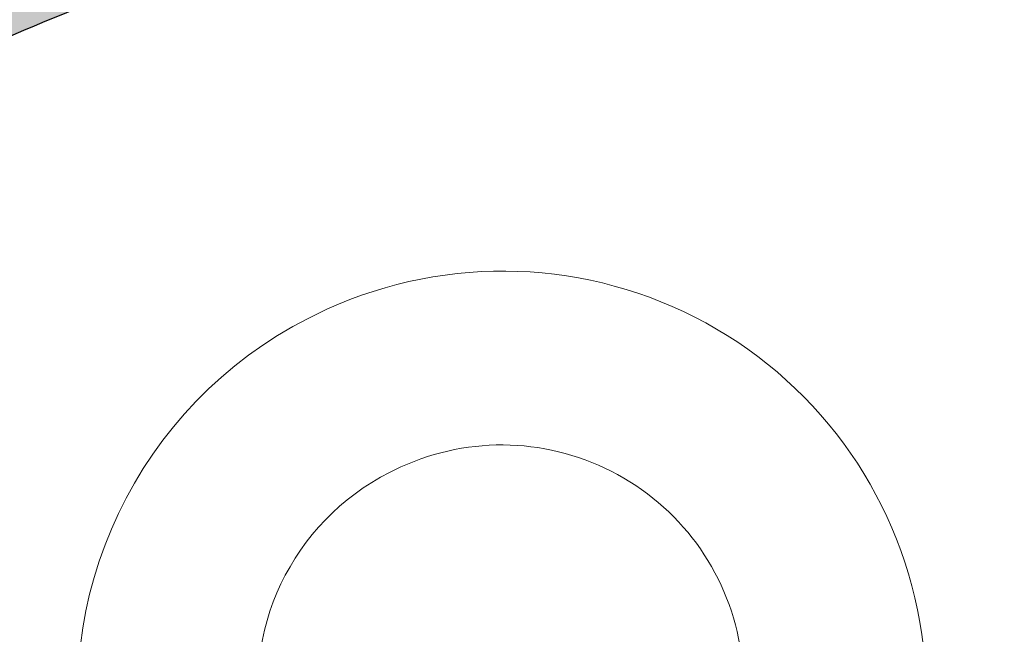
# Model space of a CAD drawing. Extents: x 98477 to 100410, y 398052 to 398969.
# Tile 252 of 256: x 98716 to 98724, y 398364 to 398369. Entities that reach past the tile are written whole.
import ezdxf

# ---------------------------------------------------------------- set-up
doc = ezdxf.new("R2010")
doc.units = 0
for name, color, linetype, lineweight in [('N-GW-hoogtelijn laagte NAP +7.00', 100, 'AL-HOOGTELIJN +7.00', 18), ('N-GW-hoogtelijn laagte NAP +7.50', 90, 'AL-HOOGTELIJN +7.50', 18), ('N-KO-kantverharding', 2, 'Continuous', 25), ("N-VH-arcering 'MAT' grijs 251", 251, 'Continuous', 18)]:
    doc.layers.add(name, color=color, linetype=linetype, lineweight=lineweight)
doc.layers.add('X-AL-contourlijnen', color=30, linetype='Continuous', plot=False)
doc.styles.get("Standard").update_dxf_attribs({"font": 'txt.shx'})
doc.linetypes.add('AL-HOOGTELIJN +7.00', pattern='A,7.5,-1.5,["+7.00",Standard,S=0.9,R=0,X=-0.3,Y=-0.45],-4.5,22.5', length=36)
doc.linetypes.add('AL-HOOGTELIJN +7.50', pattern='A,7.5,-1.5,["+7.50",Standard,S=0.9,R=0,X=-0.3,Y=-0.45],-4.5,22.5', length=36)

msp = doc.modelspace()

# ---------------------------------------------------------------- hatches: boundary and pattern name
at = {"layer": "N-VH-arcering 'MAT' grijs 251"}
h = msp.add_hatch(color=256, dxfattribs=at)
h.dxf.hatch_style = 1
edge = h.paths.add_edge_path()
edge.add_line((98801.70985258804, 398275.5025756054), (98759.07881222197, 398269.5111736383))
edge.add_arc((98758.55691309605, 398273.2246788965), 3.749999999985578, 188.0000000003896, 277.9999999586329, ccw=False)
edge.add_line((98754.84340783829, 398272.7027797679), (98754.7320693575, 398273.4949942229))
edge.add_arc((98759.43584268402, 398274.1560664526), 4.75000000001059, 98.00000000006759, 188.0000000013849, ccw=False)
edge.add_line((98758.77477045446, 398278.859839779), (98802.64364589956, 398285.0252081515))
edge.add_arc((98800.79960231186, 398298.1462600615), 13.24999999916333, 278.0000000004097, 315.3695932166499)
edge.add_arc((98814.32101528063, 398284.7981743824), 5.750000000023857, 97.99999999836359, 135.3695932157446, ccw=False)
edge.add_line((98813.52076995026, 398290.4922157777), (98817.94515990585, 398291.114023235))
edge.add_arc((98818.74540523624, 398285.4199818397), 5.750000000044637, 8.00000000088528, 97.99999999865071, ccw=False)
edge.add_line((98824.43944663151, 398286.2202271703), (98832.12180180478, 398231.5574297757))
edge.add_arc((98824.4472242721, 398230.4788382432), 7.74999999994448, -36.90337989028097, 8.000000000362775, ccw=False)
edge.add_line((98830.64450586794, 398225.8252159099), (98822.02531955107, 398214.3469478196))
edge.add_arc((98828.62242576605, 398209.3930917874), 8.249999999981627, 143.0966201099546, 188.000000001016)
edge.add_line((98820.45271419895, 398208.2449137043), (98820.95212056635, 398204.6914527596))
edge.add_line((98820.95212056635, 398204.6914527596), (98824.98814049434, 398175.9736787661))
edge.add_line((98824.98814049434, 398175.9736787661), (98826.34507822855, 398166.3185650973))
edge.add_arc((98829.56344945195, 398166.7708776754), 3.249999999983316, 187.9999999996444, 277.9999999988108)
edge.add_line((98830.01576203, 398163.552506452), (98845.49611657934, 398165.7281284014))
edge.add_line((98845.49611657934, 398165.7281284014), (98850.05134969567, 398166.3683246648))
edge.add_line((98850.05134969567, 398166.3683246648), (98871.26042709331, 398169.349066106))
edge.add_line((98871.26042709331, 398169.349066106), (98879.77673248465, 398170.5459547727))
edge.add_line((98879.77673248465, 398170.5459547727), (98895.91810200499, 398172.8144763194))
edge.add_line((98895.91810200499, 398172.8144763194), (98895.01347684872, 398179.2512187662))
edge.add_line((98895.01347684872, 398179.2512187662), (98835.84495974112, 398170.9356259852))
edge.add_arc((98835.18388751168, 398175.6393993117), 4.749999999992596, 188.0000000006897, 277.9999999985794, ccw=False)
edge.add_line((98830.48011418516, 398174.9783270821), (98825.97718274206, 398207.0183491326))
edge.add_arc((98833.65176027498, 398208.096940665), 7.750000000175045, 143.0966201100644, 188.0000000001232, ccw=False)
edge.add_line((98827.4544786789, 398212.7505629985), (98836.07366499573, 398224.2288310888))
edge.add_arc((98829.47655878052, 398229.1826871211), 8.250000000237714, 323.096620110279, 367.9999999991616)
edge.add_line((98837.64627034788, 398230.3308652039), (98837.34238794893, 398232.4931008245))
edge.add_line((98837.34238794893, 398232.4931008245), (98837.34238780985, 398232.493100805))
edge.add_line((98837.34238780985, 398232.493100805), (98829.68786739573, 398286.9578446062))
edge.add_arc((98835.38190879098, 398287.7580899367), 5.749999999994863, 97.99999999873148, 188.0000000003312, ccw=False)
edge.add_line((98834.58166346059, 398293.452131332), (98882.50500414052, 398300.1873176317))
edge.add_arc((98883.61838894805, 398292.2651730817), 8.000000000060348, 11.632034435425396, 97.9999999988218, ccw=False)
edge.add_line((98891.45409032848, 398293.8781776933), (98890.9995, 398296.0865))
edge.add_line((98890.9995, 398296.0865), (98889.023, 398305.688))
edge.add_line((98889.023, 398305.688), (98888.557, 398307.974))
edge.add_line((98888.557, 398307.974), (98887.38477368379, 398314.7597044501))
edge.add_arc((98879.50153614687, 398313.3978799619), 8.00000000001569, -82.00000000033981, 9.801079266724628, ccw=False)
edge.add_line((98880.6149209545, 398305.475735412), (98872.94460748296, 398304.3977431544))
edge.add_arc((98872.42270835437, 398308.1112484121), 3.749999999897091, 189.4265010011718, 278.00000000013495, ccw=False)
edge.add_arc((92946.7354543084, 397324.3039467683), 6003.049999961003, 9.42650100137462, 10.61166010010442)
edge.add_line((98847.1206531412, 398429.7738954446), (98842.31285519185, 398429.0982035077))
edge.add_arc((92946.7354539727, 397324.3039467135), 5998.200000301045, 9.428546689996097, 10.613773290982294, ccw=False)
edge.add_arc((98860.08948650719, 398306.4687901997), 3.840166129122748, -81.43407539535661, 6.657381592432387, ccw=False)
edge.add_line((98860.66146879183, 398302.6714605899), (98847.18483033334, 398300.7774425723))
edge.add_line((98847.18483033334, 398300.7774425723), (98842.62959721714, 398300.1372463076))
edge.add_line((98842.62959721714, 398300.1372463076), (98820.15051205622, 398296.9780169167))
edge.add_arc((98819.35026672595, 398302.672058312), 5.749999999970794, 187.9999999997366, 277.99999999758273, ccw=False)
edge.add_line((98813.65622533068, 398301.8718129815), (98812.30624625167, 398311.4774132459))
edge.add_line((98812.30624625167, 398311.4774132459), (98811.1093575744, 398319.9937186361))
edge.add_line((98811.1093575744, 398319.9937186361), (98809.24443803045, 398333.2633107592))
edge.add_line((98809.24443803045, 398333.2633107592), (98808.67382831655, 398337.3234098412))
edge.add_line((98808.67382831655, 398337.3234098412), (98807.71353391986, 398344.1562595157))
edge.add_line((98807.71353391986, 398344.1562595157), (98807.70657526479, 398344.2057729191))
edge.add_line((98807.70657526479, 398344.2057729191), (98811.66764753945, 398344.7624653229))
edge.add_line((98811.66764753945, 398344.7624653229), (98829.49247277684, 398347.2675811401))
edge.add_line((98829.49247277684, 398347.2675811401), (98831.96814294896, 398347.6155138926))
edge.add_line((98831.96814294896, 398347.6155138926), (98831.06351779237, 398354.0522563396))
edge.add_line((98831.06351779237, 398354.0522563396), (98828.58784762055, 398353.704323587))
edge.add_line((98828.58784762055, 398353.704323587), (98810.76302238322, 398351.1992077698))
edge.add_line((98810.76302238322, 398351.1992077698), (98806.80195010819, 398350.6425153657))
edge.add_line((98806.80195010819, 398350.6425153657), (98806.79499145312, 398350.6920287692))
edge.add_line((98806.79499145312, 398350.6920287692), (98805.14616655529, 398362.4240275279))
edge.add_line((98805.14616655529, 398362.4240275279), (98805.04836903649, 398363.119893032))
edge.add_line((98805.04836903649, 398363.119893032), (98803.99065346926, 398370.6459303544))
edge.add_line((98803.99065346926, 398370.6459303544), (98802.48758397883, 398381.3408254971))
edge.add_line((98802.48758397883, 398381.3408254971), (98801.4298684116, 398388.8668628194))
edge.add_line((98801.4298684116, 398388.8668628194), (98799.92679892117, 398399.561757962))
edge.add_line((98799.92679892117, 398399.561757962), (98798.86908335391, 398407.0877952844))
edge.add_line((98798.86908335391, 398407.0877952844), (98797.36601386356, 398417.7826904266))
edge.add_line((98797.36601386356, 398417.7826904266), (98796.79540414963, 398421.8427895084))
edge.add_line((98796.79540414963, 398421.8427895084), (98795.88382033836, 398428.3290453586))
edge.add_line((98795.88382033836, 398428.3290453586), (98795.87686168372, 398428.3785587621))
edge.add_line((98795.87686168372, 398428.3785587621), (98799.83793395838, 398428.9352511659))
edge.add_line((98799.83793395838, 398428.9352511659), (98817.66275919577, 398431.4403669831))
edge.add_line((98817.66275919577, 398431.4403669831), (98820.13842936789, 398431.7882997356))
edge.add_line((98820.13842936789, 398431.7882997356), (98819.2338042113, 398438.2250421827))
edge.add_line((98819.2338042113, 398438.2250421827), (98816.75813403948, 398437.87710943))
edge.add_line((98816.75813403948, 398437.87710943), (98798.93330880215, 398435.3719936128))
edge.add_line((98798.93330880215, 398435.3719936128), (98794.9722365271, 398434.8153012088))
edge.add_line((98794.9722365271, 398434.8153012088), (98794.96527787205, 398434.8648146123))
edge.add_line((98794.96527787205, 398434.8648146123), (98793.37870452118, 398446.1538705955))
edge.add_line((98793.37870452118, 398446.1538705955), (98792.73850825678, 398450.7091037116))
edge.add_line((98792.73850825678, 398450.7091037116), (98789.33816684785, 398474.9037900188))
edge.add_line((98789.33816684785, 398474.9037900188), (98783.89169246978, 398474.1383379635))
edge.add_line((98783.89169246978, 398474.1383379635), (98786.76317609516, 398453.7066703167))
edge.add_arc((98782.05940276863, 398453.0455980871), 4.750000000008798, -82.0000000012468, 7.999999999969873, ccw=False)
edge.add_line((98782.72047499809, 398448.3418247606), (98773.11487473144, 398446.9918456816))
edge.add_line((98773.11487473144, 398446.9918456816), (98764.5985693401, 398445.7949570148))
edge.add_line((98764.5985693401, 398445.7949570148), (98743.40683266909, 398442.8166526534))
edge.add_line((98743.40683266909, 398442.8166526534), (98734.89052727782, 398441.6197639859))
edge.add_line((98734.89052727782, 398441.6197639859), (98611.80020633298, 398424.3205475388))
edge.add_line((98611.80020633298, 398424.3205475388), (98607.65702311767, 398453.8008279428))
edge.add_arc((98611.6373665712, 398454.1216500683), 3.993251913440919, 101.39182936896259, 184.6081706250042, ccw=False)
edge.add_line((98610.84862924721, 398458.0362323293), (98611.83889731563, 398458.1754054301))
edge.add_line((98611.83889731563, 398458.1754054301), (98639.5664032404, 398462.0722522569))
edge.add_line((98639.5664032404, 398462.0722522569), (98641.54693937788, 398462.3505984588))
edge.add_line((98641.54693937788, 398462.3505984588), (98659.37176461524, 398464.8557142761))
edge.add_line((98659.37176461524, 398464.8557142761), (98661.84743478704, 398465.2036470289))
edge.add_line((98661.84743478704, 398465.2036470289), (98660.94280963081, 398471.6403894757))
edge.add_line((98660.94280963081, 398471.6403894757), (98649.90132066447, 398470.0886093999))
edge.add_line((98649.90132066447, 398470.0886093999), (98624.64948491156, 398466.5396953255))
edge.add_line((98624.64948491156, 398466.5396953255), (98622.66894877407, 398466.2613491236))
edge.add_line((98622.66894877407, 398466.2613491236), (98604.84412353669, 398463.7562333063))
edge.add_line((98604.84412353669, 398463.7562333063), (98602.86358739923, 398463.4778871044))
edge.add_line((98602.86358739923, 398463.4778871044), (98594.9414428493, 398462.3645022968))
edge.add_line((98594.9414428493, 398462.3645022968), (98576.27488975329, 398459.7410893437))
edge.add_line((98576.27488975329, 398459.7410893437), (98577.17951490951, 398453.3043468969))
edge.add_line((98577.17951490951, 398453.3043468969), (98578.1697829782, 398453.4435199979))
edge.add_line((98578.1697829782, 398453.4435199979), (98598.47059208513, 398456.2943364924))
edge.add_arc((98598.79151287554, 398452.3139562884), 3.993296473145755, 11.424909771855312, 94.60953932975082, ccw=False)
edge.add_line((98602.70568277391, 398453.1049624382), (98606.84886598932, 398423.6246820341))
edge.add_line((98606.84886598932, 398423.6246820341), (98548.81915716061, 398415.4691383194))
edge.add_arc((98548.15808493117, 398420.172911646), 4.750000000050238, 188.0000000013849, 277.99999999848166, ccw=False)
edge.add_line((98543.45431160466, 398419.5118394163), (98539.76818545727, 398445.7399897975))
edge.add_line((98539.76818545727, 398445.7399897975), (98538.97597100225, 398445.6286513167))
edge.add_line((98538.97597100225, 398445.6286513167), (98538.73241807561, 398447.361620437))
edge.add_line((98538.73241807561, 398447.361620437), (98534.77134580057, 398446.8049280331))
edge.add_line((98534.77134580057, 398446.8049280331), (98536.52992450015, 398434.2919904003))
edge.add_line((98536.52992450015, 398434.2919904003), (98537.17012076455, 398429.7367572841))
edge.add_line((98537.17012076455, 398429.7367572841), (98538.39484405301, 398421.0223982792))
edge.add_line((98538.39484405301, 398421.0223982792), (98539.03504031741, 398416.467165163))
edge.add_line((98539.03504031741, 398416.467165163), (98541.02521566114, 398402.30633178))
edge.add_line((98541.02521566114, 398402.30633178), (98541.66541192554, 398397.7510986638))
edge.add_line((98541.66541192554, 398397.7510986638), (98543.65558726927, 398383.5902652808))
edge.add_line((98543.65558726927, 398383.5902652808), (98544.29578353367, 398379.0350321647))
edge.add_line((98544.29578353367, 398379.0350321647), (98545.60401068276, 398369.7265123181))
edge.add_arc((98543.87104156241, 398369.4829593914), 1.750000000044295, -82.00000000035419, 7.99999999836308, ccw=False)
edge.add_line((98544.11459448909, 398367.7499902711), (98522.47723718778, 398364.7090580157))
edge.add_line((98522.47723718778, 398364.7090580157), (98523.21485462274, 398359.4606372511))
edge.add_line((98523.21485462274, 398359.4606372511), (98545.05026553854, 398362.5294041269))
edge.add_line((98545.05026553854, 398362.5294041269), (98549.60549865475, 398363.1696003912))
edge.add_line((98549.60549865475, 398363.1696003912), (98564.16243926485, 398365.2154449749))
edge.add_arc((98564.82351149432, 398360.5116716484), 4.749999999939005, 8.000000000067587, 97.99999999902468, ccw=False)
edge.add_line((98569.5272848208, 398361.172743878), (98576.49985717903, 398311.5603136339))
edge.add_arc((98571.7960838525, 398310.8992414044), 4.749999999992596, -82.0000000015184, 7.999999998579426, ccw=False)
edge.add_line((98572.45715608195, 398306.1954680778), (98563.84182388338, 398304.9846620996))
edge.add_line((98563.84182388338, 398304.9846620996), (98559.28659076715, 398304.3444658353))
edge.add_line((98559.28659076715, 398304.3444658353), (98541.0161448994, 398301.7767221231))
edge.add_line((98541.0161448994, 398301.7767221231), (98541.7537623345, 398296.5283013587))
edge.add_line((98541.7537623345, 398296.5283013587), (98553.88454617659, 398298.2331718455))
edge.add_arc((98554.12809910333, 398296.5002027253), 1.749999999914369, 7.999999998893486, 98.0000000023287, ccw=False)
edge.add_line((98555.86106822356, 398296.7437556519), (98557.35022040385, 398286.1478873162))
edge.add_line((98557.35022040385, 398286.1478873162), (98557.99041666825, 398281.5926542))
edge.add_line((98557.99041666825, 398281.5926542), (98560.13368242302, 398266.3425259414))
edge.add_line((98560.13368242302, 398266.3425259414), (98560.77387868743, 398261.7872928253))
edge.add_line((98560.77387868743, 398261.7872928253), (98562.9171444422, 398246.5371645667))
edge.add_line((98562.9171444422, 398246.5371645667), (98563.5573407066, 398241.9819314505))
edge.add_line((98563.5573407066, 398241.9819314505), (98565.70060646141, 398226.7318031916))
edge.add_line((98565.70060646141, 398226.7318031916), (98566.34080272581, 398222.1765700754))
edge.add_line((98566.34080272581, 398222.1765700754), (98567.56552601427, 398213.4622110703))
edge.add_line((98567.56552601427, 398213.4622110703), (98568.20572227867, 398208.9069779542))
edge.add_line((98568.20572227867, 398208.9069779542), (98576.53105717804, 398149.6691420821))
edge.add_line((98576.53105717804, 398149.6691420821), (98576.55610833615, 398149.4908938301))
edge.add_line((98576.55610833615, 398149.4908938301), (98535.4599834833, 398143.7152101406))
edge.add_line((98535.4599834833, 398143.7152101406), (98536.3465161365, 398137.4072025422))
edge.add_line((98536.3465161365, 398137.4072025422), (98537.33678420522, 398137.5463756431))
edge.add_line((98537.33678420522, 398137.5463756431), (98577.44264098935, 398143.1828862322))
edge.add_line((98577.44264098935, 398143.1828862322), (98578.76478544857, 398133.7753395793))
edge.add_line((98578.76478544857, 398133.7753395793), (98538.65892866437, 398128.1388289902))
edge.add_line((98538.65892866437, 398128.1388289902), (98537.66866059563, 398127.9996558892))
edge.add_line((98537.66866059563, 398127.9996558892), (98538.57328575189, 398121.5629134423))
edge.add_line((98538.57328575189, 398121.5629134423), (98579.66941060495, 398127.3385971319))
edge.add_line((98579.66941060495, 398127.3385971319), (98579.67636925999, 398127.2890837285))
edge.add_line((98579.67636925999, 398127.2890837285), (98580.7660946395, 398119.5352847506))
edge.add_line((98580.7660946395, 398119.5352847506), (98582.57534495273, 398106.6617998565))
edge.add_line((98582.57534495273, 398106.6617998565), (98583.06245080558, 398103.1958616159))
edge.add_line((98583.06245080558, 398103.1958616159), (98584.87170111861, 398090.3223767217))
edge.add_line((98584.87170111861, 398090.3223767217), (98585.35880697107, 398086.8564384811))
edge.add_line((98585.35880697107, 398086.8564384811), (98587.16805728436, 398073.9829535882))
edge.add_line((98587.16805728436, 398073.9829535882), (98588.14928671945, 398067.0011433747))
edge.add_arc((98585.92118356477, 398066.6880038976), 2.249999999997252, -71.05267843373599, 7.999999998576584, ccw=False)
edge.add_line((98586.6517556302, 398064.5599145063), (98587.08769329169, 398064.7095716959))
edge.add_line((98587.08769329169, 398064.7095716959), (98595.76511800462, 398067.6885274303))
edge.add_line((98595.76511800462, 398067.6885274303), (98596.09256923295, 398067.8009412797))
edge.add_arc((98595.36199716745, 398069.9290306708), 2.249999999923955, 187.9999999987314, 288.947321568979, ccw=False)
edge.add_line((98593.13389401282, 398069.6158911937), (98582.46560133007, 398145.5247379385))
edge.add_arc((98587.16937465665, 398146.1858101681), 4.750000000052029, 98.00000000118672, 187.9999999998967, ccw=False)
edge.add_line((98586.50830242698, 398150.8895834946), (98609.06670264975, 398154.0599598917))
edge.add_line((98609.06670264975, 398154.0599598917), (98621.30783352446, 398156.2004915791))
edge.add_line((98621.30783352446, 398156.2004915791), (98618.71337939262, 398174.6609919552))
edge.add_line((98618.71337939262, 398174.6609919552), (98600.88855415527, 398172.155876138))
edge.add_line((98600.88855415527, 398172.155876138), (98602.70587460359, 398159.2249692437))
edge.add_line((98602.70587460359, 398159.2249692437), (98585.67326382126, 398156.8311919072))
edge.add_arc((98585.08617653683, 398161.633146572), 4.837710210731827, 189.0296070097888, 276.97039299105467, ccw=False)
edge.add_line((98580.30841826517, 398160.8738930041), (98573.6350680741, 398208.3572469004))
edge.add_line((98573.6350680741, 398208.3572469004), (98572.71652560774, 398214.8930161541))
edge.add_line((98572.71652560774, 398214.8930161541), (98570.01656744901, 398234.1042166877))
edge.add_line((98570.01656744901, 398234.1042166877), (98569.09802498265, 398240.6399859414))
edge.add_line((98569.09802498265, 398240.6399859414), (98568.63179509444, 398243.9573839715))
edge.add_line((98568.63179509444, 398243.9573839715), (98568.16556520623, 398247.2747820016))
edge.add_arc((98572.86933853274, 398247.9358542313), 4.74999999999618, 98.00000000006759, 188.0000000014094, ccw=False)
edge.add_line((98572.20826630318, 398252.6396275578), (98597.85620928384, 398256.2442108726))
edge.add_line((98597.85620928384, 398256.2442108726), (98604.39197853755, 398257.1627533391))
edge.add_line((98604.39197853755, 398257.1627533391), (98619.64210679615, 398259.3060190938))
edge.add_line((98619.64210679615, 398259.3060190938), (98626.17787604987, 398260.2245615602))
edge.add_line((98626.17787604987, 398260.2245615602), (98639.44746817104, 398262.089481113))
edge.add_line((98639.44746817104, 398262.089481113), (98639.4969815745, 398262.096439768))
edge.add_line((98639.4969815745, 398262.096439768), (98640.05367397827, 398258.1353674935))
edge.add_line((98640.05367397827, 398258.1353674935), (98641.8629242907, 398245.2618825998))
edge.add_line((98641.8629242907, 398245.2618825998), (98642.14127049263, 398243.2813464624))
edge.add_line((98642.14127049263, 398243.2813464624), (98643.25465530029, 398235.3592019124))
edge.add_line((98643.25465530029, 398235.3592019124), (98644.5767997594, 398225.9516552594))
edge.add_line((98644.5767997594, 398225.9516552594), (98646.03811731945, 398215.5538405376))
edge.add_line((98646.03811731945, 398215.5538405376), (98646.38605007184, 398213.0781703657))
edge.add_line((98646.38605007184, 398213.0781703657), (98652.82279251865, 398213.9827955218))
edge.add_line((98652.82279251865, 398213.9827955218), (98652.47485976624, 398216.4584656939))
edge.add_line((98652.47485976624, 398216.4584656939), (98651.70940771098, 398221.904940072))
edge.add_line((98651.70940771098, 398221.904940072), (98651.43106150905, 398223.8854762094))
edge.add_line((98651.43106150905, 398223.8854762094), (98649.62181119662, 398236.758961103))
edge.add_line((98649.62181119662, 398236.758961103), (98649.34346499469, 398238.7394972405))
edge.add_line((98649.34346499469, 398238.7394972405), (98646.49041642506, 398259.0399926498))
edge.add_line((98646.49041642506, 398259.0399926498), (98645.93372402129, 398263.0010649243))
edge.add_line((98645.93372402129, 398263.0010649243), (98645.98323742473, 398263.0080235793))
edge.add_line((98645.98323742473, 398263.0080235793), (98654.39783815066, 398264.1906185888))
edge.add_line((98654.39783815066, 398264.1906185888), (98722.62535253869, 398273.7793704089))
edge.add_line((98722.62535253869, 398273.7793704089), (98731.14165792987, 398274.9762590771))
edge.add_line((98731.14165792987, 398274.9762590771), (98743.97026282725, 398276.7792019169))
edge.add_arc((98744.55735011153, 398271.9772472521), 4.837710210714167, 9.02960700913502, 96.9703929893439, ccw=False)
edge.add_line((98749.33510838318, 398272.73650082), (98750.7268393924, 398262.8338201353))
edge.add_line((98750.7268393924, 398262.8338201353), (98752.41029510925, 398263.0704144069))
edge.add_line((98752.41029510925, 398263.0704144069), (98756.96552822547, 398263.7106106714))
edge.add_line((98756.96552822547, 398263.7106106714), (98772.21565648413, 398265.8538764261))
edge.add_line((98772.21565648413, 398265.8538764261), (98776.77088960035, 398266.4940726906))
edge.add_line((98776.77088960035, 398266.4940726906), (98795.98209013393, 398269.1940308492))
edge.add_line((98795.98209013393, 398269.1940308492), (98800.53732325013, 398269.8342271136))
edge.add_line((98800.53732325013, 398269.8342271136), (98802.46834598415, 398270.1056146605))
edge.add_line((98802.46834598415, 398270.1056146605), (98801.70985258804, 398275.5025756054))
edge = h.paths.add_edge_path(flags=16)
edge.add_line((98744.0622075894, 398333.4636472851), (98751.98435213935, 398334.5770320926))
edge.add_line((98751.98435213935, 398334.5770320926), (98753.96600319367, 398334.8555349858))
edge.add_line((98753.96600319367, 398334.8555349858), (98764.36270300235, 398336.316695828))
edge.add_line((98764.36270300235, 398336.316695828), (98764.36270299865, 398336.3166958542))
edge.add_line((98764.36270299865, 398336.3166958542), (98766.34323913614, 398336.5950420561))
edge.add_line((98766.34323913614, 398336.5950420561), (98774.26538368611, 398337.7084268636))
edge.add_line((98774.26538368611, 398337.7084268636), (98774.24729118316, 398337.8371617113))
edge.add_line((98774.24729118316, 398337.8371617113), (98802.48973650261, 398341.8063785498))
edge.add_line((98802.48973650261, 398341.8063785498), (98803.0185942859, 398338.0433598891))
edge.add_line((98803.0185942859, 398338.0433598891), (98808.47417984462, 398299.2248515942))
edge.add_arc((98800.79960231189, 398298.1462600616), 7.750000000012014, -82.00000000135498, 8.000000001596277, ccw=False)
edge.add_line((98801.87819384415, 398290.4716825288), (98771.96746476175, 398286.2680036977))
edge.add_line((98771.96746476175, 398286.2680036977), (98767.41223164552, 398285.6278074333))
edge.add_line((98767.41223164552, 398285.6278074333), (98755.13290759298, 398283.9020609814))
edge.add_line((98755.13290759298, 398283.9020609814), (98746.61660220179, 398282.7051723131))
edge.add_line((98746.61660220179, 398282.7051723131), (98730.37620587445, 398280.4227334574))
edge.add_line((98730.37620587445, 398280.4227334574), (98721.85990048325, 398279.2258447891))
edge.add_line((98721.85990048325, 398279.2258447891), (98654.3282516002, 398269.7348904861))
edge.add_arc((98653.66717937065, 398274.4386638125), 4.749999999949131, 187.9999999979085, 277.9999999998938, ccw=False)
edge.add_line((98648.96340604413, 398273.7775915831), (98644.1340994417, 398308.1398935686))
edge.add_line((98644.1340994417, 398308.1398935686), (98642.93721077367, 398316.6561989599))
edge.add_line((98642.93721077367, 398316.6561989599), (98640.29988051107, 398335.4217788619))
edge.add_line((98640.29988051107, 398335.4217788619), (98638.12129075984, 398335.1155980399))
edge.add_line((98638.12129075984, 398335.1155980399), (98637.23004949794, 398334.990342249))
edge.add_line((98637.23004949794, 398334.990342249), (98635.05145974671, 398334.6841614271))
edge.add_line((98635.05145974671, 398334.6841614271), (98635.74036659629, 398329.7823344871))
edge.add_line((98635.74036659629, 398329.7823344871), (98636.93725526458, 398321.266029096))
edge.add_line((98636.93725526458, 398321.266029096), (98638.384655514, 398310.967241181))
edge.add_line((98638.384655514, 398310.967241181), (98639.02485177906, 398306.4120080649))
edge.add_line((98639.02485177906, 398306.4120080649), (98641.16811753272, 398291.1618798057))
edge.add_line((98641.16811753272, 398291.1618798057), (98642.36500620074, 398282.6455744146))
edge.add_line((98642.36500620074, 398282.6455744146), (98643.71498527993, 398273.0399741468))
edge.add_arc((98639.01121195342, 398272.3789019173), 4.749999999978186, -82.00000000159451, 7.999999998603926, ccw=False)
edge.add_line((98639.67228418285, 398267.6751285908), (98619.32227537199, 398264.8151213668))
edge.add_line((98619.32227537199, 398264.8151213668), (98614.27190822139, 398264.1053385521))
edge.add_line((98614.27190822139, 398264.1053385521), (98593.92189940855, 398261.2453313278))
edge.add_arc((98593.26082717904, 398265.9491046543), 4.750000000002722, 188.0000000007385, 277.9999999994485, ccw=False)
edge.add_line((98588.55705385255, 398265.2880324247), (98581.77932383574, 398313.5140873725))
edge.add_line((98581.77932383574, 398313.5140873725), (98580.58243516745, 398322.0303927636))
edge.add_line((98580.58243516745, 398322.0303927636), (98575.23122943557, 398360.1062000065))
edge.add_line((98575.23122943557, 398360.1062000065), (98574.59103317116, 398364.6614331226))
edge.add_line((98574.59103317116, 398364.6614331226), (98572.66348572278, 398378.3766458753))
edge.add_line((98572.66348572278, 398378.3766458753), (98571.18825085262, 398388.8734874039))
edge.add_line((98571.18825085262, 398388.8734874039), (98568.51612731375, 398407.8866343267))
edge.add_arc((98573.21990064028, 398408.5477065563), 4.750000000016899, 97.9999999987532, 188.0000000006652, ccw=False)
edge.add_line((98572.55882841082, 398413.2514798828), (98607.11918401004, 398418.1086211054))
edge.add_line((98607.11918401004, 398418.1086211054), (98607.61431804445, 398418.1782076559))
edge.add_line((98607.61431804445, 398418.1782076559), (98611.58353488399, 398389.9357623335))
edge.add_line((98611.58353488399, 398389.9357623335), (98611.454800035, 398389.9176698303))
edge.add_line((98611.454800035, 398389.9176698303), (98613.2640503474, 398377.0441849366))
edge.add_line((98613.2640503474, 398377.0441849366), (98613.33363689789, 398376.5490509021))
edge.add_line((98613.33363689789, 398376.5490509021), (98626.20712179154, 398378.3583012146))
edge.add_line((98626.20712179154, 398378.3583012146), (98628.18765792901, 398378.6366474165))
edge.add_line((98628.18765792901, 398378.6366474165), (98636.10980247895, 398379.7500322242))
edge.add_line((98636.10980247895, 398379.7500322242), (98648.36932117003, 398381.4729952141))
edge.add_line((98648.36932117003, 398381.4729952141), (98647.4646960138, 398387.9097376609))
edge.add_line((98647.4646960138, 398387.9097376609), (98634.59121112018, 398386.1004873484))
edge.add_line((98634.59121112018, 398386.1004873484), (98632.49184281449, 398385.8054403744))
edge.add_line((98632.49184281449, 398385.8054403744), (98619.73719008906, 398384.0128908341))
edge.add_line((98619.73719008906, 398384.0128908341), (98617.50908693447, 398383.6997513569))
edge.add_line((98617.50908693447, 398383.6997513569), (98612.56565838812, 398418.8740731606))
edge.add_line((98612.56565838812, 398418.8740731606), (98613.06079242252, 398418.943659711))
edge.add_line((98613.06079242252, 398418.943659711), (98667.57504960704, 398426.6051389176))
edge.add_line((98667.57504960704, 398426.6051389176), (98722.08930679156, 398434.2666181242))
edge.add_line((98722.08930679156, 398434.2666181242), (98726.14940587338, 398434.8372278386))
edge.add_line((98726.14940587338, 398434.8372278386), (98759.42241298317, 398439.51344403))
edge.add_line((98759.42241298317, 398439.51344403), (98763.48251206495, 398440.084053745))
edge.add_line((98763.48251206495, 398440.084053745), (98783.48592705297, 398442.8953503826))
edge.add_arc((98784.14699928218, 398438.191577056), 4.750000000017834, 8.000000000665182, 97.99999999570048, ccw=False)
edge.add_line((98788.85077260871, 398438.8526492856), (98795.6145853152, 398390.7256211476))
edge.add_arc((98790.91081198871, 398390.064548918), 4.749999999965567, -82.00000000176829, 8.000000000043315, ccw=False)
edge.add_line((98791.57188421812, 398385.3607755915), (98787.36324492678, 398384.7692899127))
edge.add_line((98787.36324492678, 398384.7692899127), (98774.48976003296, 398382.9600396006))
edge.add_line((98774.48976003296, 398382.9600396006), (98766.12199485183, 398381.7840268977))
edge.add_line((98766.12199485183, 398381.7840268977), (98766.07248144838, 398381.7770682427))
edge.add_line((98766.07248144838, 398381.7770682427), (98764.94517930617, 398389.7982395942))
edge.add_line((98764.94517930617, 398389.7982395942), (98762.09213076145, 398410.0987350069))
edge.add_line((98762.09213076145, 398410.0987350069), (98761.95295766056, 398411.0890030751))
edge.add_line((98761.95295766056, 398411.0890030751), (98755.5162152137, 398410.1843779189))
edge.add_line((98755.5162152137, 398410.1843779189), (98755.65538831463, 398409.1941098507))
edge.add_line((98755.65538831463, 398409.1941098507), (98758.50843688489, 398388.893614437))
edge.add_line((98758.50843688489, 398388.893614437), (98759.63573900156, 398380.8724430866))
edge.add_line((98759.63573900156, 398380.8724430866), (98759.5862255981, 398380.8654844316))
edge.add_line((98759.5862255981, 398380.8654844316), (98748.79230364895, 398379.3484976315))
edge.add_line((98748.79230364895, 398379.3484976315), (98744.23707053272, 398378.7083013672))
edge.add_line((98744.23707053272, 398378.7083013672), (98741.31577972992, 398378.2977407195))
edge.add_line((98741.31577972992, 398378.2977407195), (98735.86930535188, 398377.532288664))
edge.add_line((98735.86930535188, 398377.532288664), (98732.94801454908, 398377.1217280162))
edge.add_line((98732.94801454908, 398377.1217280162), (98728.39278143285, 398376.4815317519))
edge.add_line((98728.39278143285, 398376.4815317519), (98718.31915239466, 398375.0657755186))
edge.add_arc((98720.44154218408, 398359.9641874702), 15.25000000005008, 97.9999999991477, 128.0000000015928)
edge.add_line((98711.052704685, 398371.9813514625), (98707.24934533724, 398369.0098414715))
edge.add_line((98707.24934533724, 398369.0098414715), (98710.51235115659, 398364.8333844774))
edge.add_line((98710.51235115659, 398364.8333844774), (98713.62044188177, 398367.261691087))
edge.add_arc((98721.25410813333, 398357.3241039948), 12.53110121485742, 99.37790491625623, 127.53006232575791, ccw=False)
edge.add_line((98719.21222162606, 398369.6877279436), (98728.55711414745, 398371.001066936))
edge.add_line((98728.55711414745, 398371.001066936), (98733.11234726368, 398371.6412632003))
edge.add_line((98733.11234726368, 398371.6412632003), (98743.90626921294, 398373.1582500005))
edge.add_line((98743.90626921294, 398373.1582500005), (98752.42257460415, 398374.3551386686))
edge.add_line((98752.42257460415, 398374.3551386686), (98763.21649655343, 398375.8721254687))
edge.add_line((98763.21649655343, 398375.8721254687), (98767.77172966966, 398376.512321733))
edge.add_line((98767.77172966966, 398376.512321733), (98793.32064568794, 398380.102987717))
edge.add_arc((98793.7681908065, 398376.2908113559), 3.838357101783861, 9.304190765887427, 96.69580920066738, ccw=False)
edge.add_line((98797.55605007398, 398376.9113815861), (98799.60189465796, 398362.3544409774))
edge.add_line((98799.60189465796, 398362.3544409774), (98801.64078058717, 398347.8470137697))
edge.add_line((98801.64078058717, 398347.8470137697), (98801.71036713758, 398347.3518797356))
edge.add_line((98801.71036713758, 398347.3518797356), (98773.46792181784, 398343.3826628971))
edge.add_line((98773.46792181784, 398343.3826628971), (98773.36075853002, 398344.1451693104))
edge.add_line((98773.36075853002, 398344.1451693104), (98770.8850883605, 398343.7972365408))
edge.add_line((98770.8850883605, 398343.7972365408), (98758.01160346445, 398341.9879862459))
edge.add_line((98758.01160346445, 398341.9879862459), (98756.03106732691, 398341.7096400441))
edge.add_line((98756.03106732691, 398341.7096400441), (98743.15758242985, 398339.900389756))
edge.add_line((98743.15758242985, 398339.900389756), (98743.15758243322, 398339.9003897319))
edge.add_line((98743.15758243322, 398339.9003897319), (98742.16731436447, 398339.761216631))
edge.add_line((98742.16731436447, 398339.761216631), (98743.07193952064, 398333.3244741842))
edge.add_line((98743.07193952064, 398333.3244741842), (98744.0622075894, 398333.4636472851))
edge = h.paths.add_edge_path(flags=16)
edge.add_line((98545.99047331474, 398402.9031704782), (98545.73996173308, 398404.6856530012))
edge.add_arc((98550.44373505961, 398405.3467252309), 4.750000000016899, 98.00000000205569, 188.0000000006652, ccw=False)
edge.add_line((98549.78266282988, 398410.0504985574), (98557.70480737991, 398411.1638833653))
edge.add_arc((98558.36587960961, 398406.4601100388), 4.750000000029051, 8.000000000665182, 98.00000000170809, ccw=False)
edge.add_line((98563.06965293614, 398407.1211822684), (98563.35495779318, 398405.0911327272))
edge.add_line((98563.35495779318, 398405.0911327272), (98565.09462155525, 398392.7127818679))
edge.add_line((98565.09462155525, 398392.7127818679), (98565.44255430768, 398390.237111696))
edge.add_line((98565.44255430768, 398390.237111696), (98567.18221806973, 398377.8587608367))
edge.add_line((98567.18221806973, 398377.8587608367), (98567.46752292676, 398375.8287112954))
edge.add_arc((98562.76374960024, 398375.1676390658), 4.749999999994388, -82.00000000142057, 7.9999999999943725, ccw=False)
edge.add_line((98563.42482182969, 398370.4638657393), (98555.50267727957, 398369.3504809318))
edge.add_arc((98554.84160505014, 398374.0542542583), 4.749999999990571, 187.9999999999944, 277.99999999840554, ccw=False)
edge.add_line((98550.13783172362, 398373.3931820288), (98549.88732014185, 398375.1756645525))
edge.add_line((98549.88732014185, 398375.1756645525), (98548.07806982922, 398388.0491494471))
edge.add_line((98548.07806982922, 398388.0491494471), (98547.79972362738, 398390.0296855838))
edge.add_line((98547.79972362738, 398390.0296855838), (98545.99047331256, 398402.9031704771))
edge = h.paths.add_edge_path(flags=16)
edge.add_line((98580.97427237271, 398279.7231952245), (98580.69592617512, 398281.7037313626))
edge.add_line((98580.69592617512, 398281.7037313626), (98579.23460861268, 398292.1015460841))
edge.add_line((98579.23460861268, 398292.1015460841), (98578.55961907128, 398296.9043462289))
edge.add_arc((98573.85584574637, 398296.2432739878), 4.750000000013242, 8.000000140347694, 98.00000000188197)
edge.add_line((98573.19477351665, 398300.9470473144), (98565.5697093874, 398299.8754144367))
edge.add_arc((98566.23078161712, 398295.1716411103), 4.749999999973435, 98.00000000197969, 186.1903587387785)
edge.add_line((98561.5084782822, 398294.6594387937), (98561.50613232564, 398294.659109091))
edge.add_line((98561.50613232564, 398294.659109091), (98563.66331539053, 398279.3099540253))
edge.add_line((98563.66331539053, 398279.3099540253), (98563.94166159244, 398277.329417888))
edge.add_line((98563.94166159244, 398277.329417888), (98566.09884465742, 398261.9802628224))
edge.add_line((98566.09884465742, 398261.9802628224), (98566.10119061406, 398261.980592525))
edge.add_arc((98570.78174201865, 398262.7898752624), 4.749999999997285, 189.8096412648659, 277.9999999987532)
edge.add_line((98571.4428142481, 398258.0861019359), (98579.06787837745, 398259.1577348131))
edge.add_arc((98578.406806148, 398263.8615081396), 4.749999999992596, 277.9999999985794, 367.9999999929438)
edge.add_line((98583.11057947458, 398264.5225803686), (98582.43558993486, 398269.325380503))
edge.add_line((98582.43558993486, 398269.325380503), (98580.97427237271, 398279.7231952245))
edge = h.paths.add_edge_path(flags=16)
edge.add_line((98615.08128089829, 398162.7819088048), (98614.48868373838, 398166.998456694))
edge.add_arc((98612.75571461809, 398166.7549037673), 1.749999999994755, 8.000000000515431, 98.00000000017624)
edge.add_line((98612.51216169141, 398168.4878728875), (98608.55108941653, 398167.9311804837))
edge.add_arc((98608.79464234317, 398166.1982113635), 1.749999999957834, 97.99999999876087, 188.000000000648)
edge.add_line((98607.06167322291, 398165.9546584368), (98607.65427038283, 398161.7381105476))
edge.add_arc((98609.38723950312, 398161.9816634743), 1.749999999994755, 188.0000000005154, 277.999999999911)
edge.add_line((98609.6307924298, 398160.248694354), (98613.59186470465, 398160.8053867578))
edge.add_arc((98613.348311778, 398162.5383558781), 1.749999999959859, 277.9999999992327, 368.0000000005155)

# ---------------------------------------------------------------- linework, layer by layer
at = {"layer": 'N-GW-hoogtelijn laagte NAP +7.00', "flags": 128}
msp.add_lwpolyline([(98705.63872209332, 398428.9756478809), (98714.85376565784, 398430.270737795, -0.44346394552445), (98715.99210648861, 398429.321260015, 0.01636841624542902), (98719.13960576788, 398386.5960031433, -0.8911928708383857), (98715.65050343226, 398385.8113382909, 0.5926547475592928), (98679.30626689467, 398391.8498529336, -0.1480150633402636), (98663.88854630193, 398381.0405287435, 0.6574916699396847), (98660.01097708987, 398338.0646328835, -0.1238387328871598), (98682.44691710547, 398317.4153210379, 0.4380945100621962), (98707.10277648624, 398313.3209569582, -0.09399297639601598), (98716.55398047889, 398318.1674086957, 0.4606659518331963), (98725.87287301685, 398338.9773725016, -0.06744879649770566), (98718.22785851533, 398363.0379000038, -0.3409314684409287), (98719.36525438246, 398365.2004750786), (98719.38407554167, 398365.209094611, -0.5012690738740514), (98722.19681976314, 398363.6729877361, 0.003400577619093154), (98723.51281151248, 398354.8709319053, 0.2598155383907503), (98749.86258756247, 398322.3110438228), (98749.86258756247, 398322.3110438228, 0.06380963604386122), (98738.72632662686, 398320.3245118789, 0.06725176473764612), (98704.89964819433, 398304.4707919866, 0.2658379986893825), (98698.26798020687, 398291.687726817, 0.01253294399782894), (98699.0450492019, 398279.9593860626, -0.4001067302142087), (98698.18838028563, 398278.8780209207), (98691.01982553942, 398277.870546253, -0.3708304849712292), (98689.9224033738, 398278.5748794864, -0.05742860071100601), (98688.42539624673, 398287.0293401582, 0.337272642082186), (98642.57175779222, 398340.257884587, 0.07095109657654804), (98614.39767375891, 398342.1609754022, 0.01779792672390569), (98582.24611979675, 398338.6160958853, -0.4159067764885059), (98581.11095967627, 398339.4663702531), (98579.85107883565, 398348.4308882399, -0.4519078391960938), (98580.82868199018, 398349.5699811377, 0.08810981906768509), (98586.49699135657, 398350.6508896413, -0.0153282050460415), (98620.17756739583, 398362.3208065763, 0.1321699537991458), (98678.29927293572, 398399.2237891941, -0.06032276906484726), (98696.28853187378, 398414.6243187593, 0.2138890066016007), (98704.78773753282, 398428.1253362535, -0.3343754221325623)], format="xyb", close=True, dxfattribs=at)
at = {"layer": 'N-GW-hoogtelijn laagte NAP +7.50', "flags": 128}
msp.add_lwpolyline([(98579.19979229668, 398351.2782763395, 0.1200980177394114), (98586.24812811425, 398352.1612276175, -0.01519719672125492), (98619.73014942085, 398363.7525248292, 0.132169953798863), (98677.19387338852, 398400.2377378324, -0.06032276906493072), (98695.45708043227, 398415.8727932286, 0.2293575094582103), (98703.4200022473, 398429.390167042, -0.3508504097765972), (98704.27751465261, 398430.2990840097), (98716.28705250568, 398431.9869144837, -0.4442218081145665), (98717.42549343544, 398431.0349061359, 0.01857635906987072), (98721.08013109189, 398382.6680714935, -0.4295548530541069), (98718.28042618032, 398379.3365701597), (98718.24194889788, 398379.3342404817, -0.3871677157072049), (98715.09600067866, 398381.869505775, 0.6560502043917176), (98680.48623658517, 398390.9237473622, -0.148015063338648), (98664.35692888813, 398379.6155312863, 0.657491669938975), (98660.72686409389, 398339.3827777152, -0.1238387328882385), (98683.70126666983, 398318.2378823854, 0.4380945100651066), (98706.18160904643, 398314.5047857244, -0.09399297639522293), (98716.13024482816, 398319.6063138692, 0.4606659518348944), (98724.51724811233, 398338.3352812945, -0.06727908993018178), (98716.76136651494, 398362.7161849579, -0.341459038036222), (98718.75526717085, 398366.5047886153), (98718.77222685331, 398366.5125307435, -0.5008593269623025), (98723.69061628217, 398363.8229074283, 0.003088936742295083), (98724.87905842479, 398355.8451882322, 0.2991908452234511), (98755.46438910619, 398322.0436973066, -0.004165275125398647), (98757.34707583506, 398321.5384058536, -0.9269982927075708), (98757.15405187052, 398320.5601331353, 0.1061589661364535), (98739.17529789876, 398318.893279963, 0.06725176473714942), (98705.71234719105, 398303.2100301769, 0.2658379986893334), (98699.76671382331, 398291.749351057, 0.01405981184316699), (98700.67274934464, 398278.679563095)], format="xyb", dxfattribs=at)
at = {"layer": 'N-KO-kantverharding', "flags": 128}
msp.add_lwpolyline([(98748.79230364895, 398379.3484976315), (98744.23707053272, 398378.7083013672), (98741.31577972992, 398378.2977407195), (98740.48074112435, 398384.2393491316), (98735.03426674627, 398383.4738970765), (98735.86930535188, 398377.532288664), (98732.94801454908, 398377.1217280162), (98728.39278143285, 398376.4815317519), (98718.31915239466, 398375.0657755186, 0.1316524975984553), (98711.052704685, 398371.9813514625), (98707.24934533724, 398369.0098414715), (98710.51235115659, 398364.8333844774), (98713.62044188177, 398367.261691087, -0.1234585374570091), (98719.21222162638, 398369.6877279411), (98728.55711414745, 398371.001066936), (98733.11234726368, 398371.6412632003), (98743.90626921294, 398373.1582500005), (98752.42257460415, 398374.3551386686)], format="xyb", dxfattribs=at)
at = {"layer": 'X-AL-contourlijnen', "flags": 128}
msp.add_lwpolyline([(98748.79230364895, 398379.3484976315), (98744.23707053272, 398378.7083013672), (98741.31577972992, 398378.2977407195), (98735.86930535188, 398377.532288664), (98732.94801454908, 398377.1217280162), (98728.39278143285, 398376.4815317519), (98718.31915239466, 398375.0657755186, 0.1316524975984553), (98711.052704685, 398371.9813514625), (98707.24934533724, 398369.0098414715), (98710.51235115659, 398364.8333844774), (98713.62044188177, 398367.261691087, -0.1234585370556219), (98719.21222162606, 398369.6877279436), (98728.55711414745, 398371.001066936), (98733.11234726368, 398371.6412632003), (98743.90626921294, 398373.1582500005), (98752.42257460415, 398374.3551386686)], format="xyb", dxfattribs=at)

doc.saveas('drawing.dxf')
